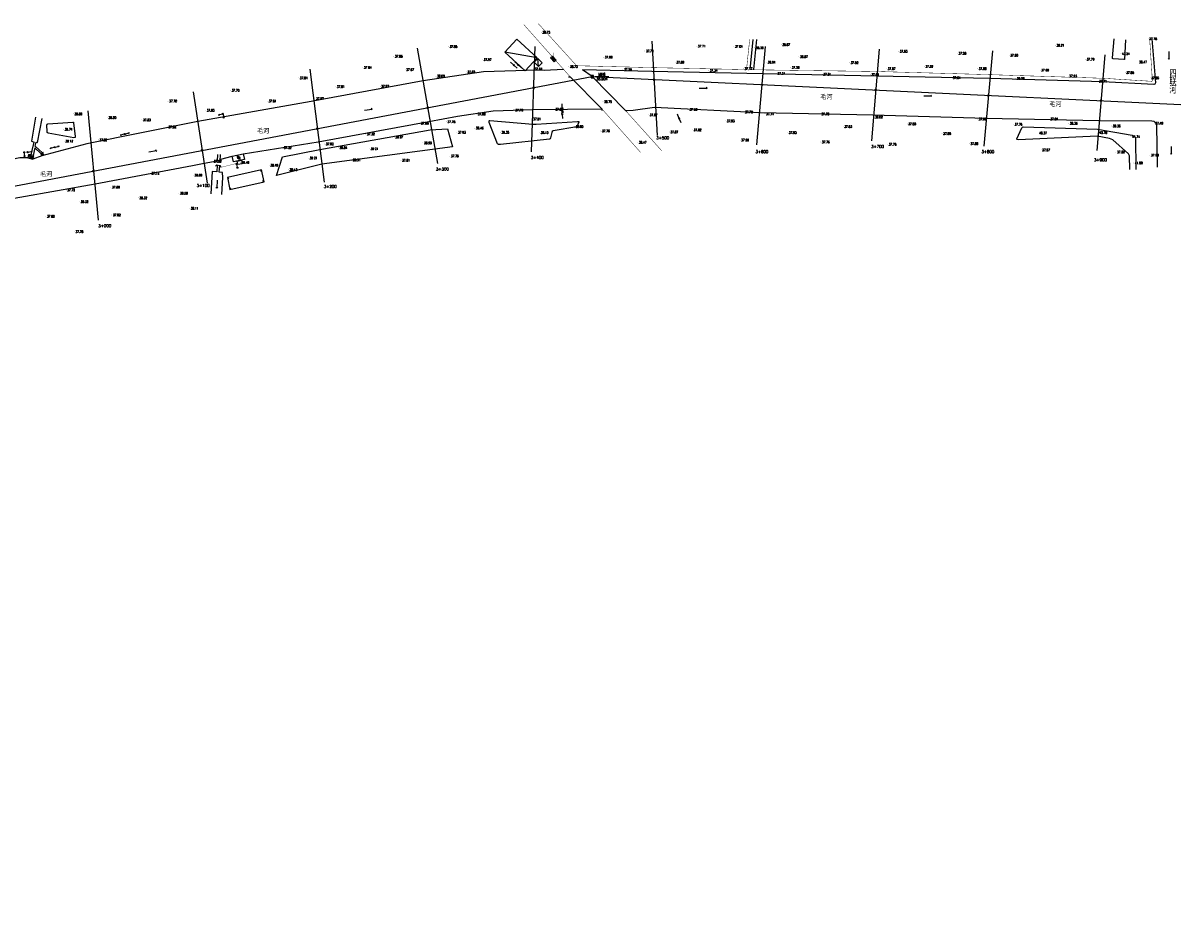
# Model space of a CAD drawing. Header units: millimetres. Extents: x 447445 to 454986, y 3851431 to 3863604.
# Tile 3 of 13: x 453963 to 454986, y 3851478 to 3852276. Entities that reach past the tile are written whole.
import ezdxf
from ezdxf.enums import TextEntityAlignment as Align

# ---------------------------------------------------------------- set-up
doc = ezdxf.new("R2010")
doc.units = ezdxf.units.MM
doc.linetypes.add('X1', pattern=[5, 4, -1])
doc.linetypes.add('X3', pattern=[5, 4, -1])
for name, color, linetype in [('DLDW', 7, 'Continuous'), ('DLSS', 7, 'Continuous'), ('DMTZ', 7, 'Continuous'), ('duanmianxian', 7, 'Continuous'), ('GCD', 7, 'Continuous'), ('GXYZ', 7, 'Continuous'), ('JMD', 7, 'Continuous'), ('KZD', 7, 'Continuous'), ('SXSS', 7, 'Continuous'), ('断面零线', 7, 'Continuous')]:
    doc.layers.add(name, color=color, linetype=linetype)
doc.styles.add('HZ', font='rs.shx', dxfattribs={"bigfont": 'hztxt.shx'})
doc.styles.get("Standard").update_dxf_attribs({"font": 'txt', "bigfont": 'hztxt.shx'})
doc.linetypes.add('10411', pattern='A,2,[150,AAA.SHX,S=1,R=0,X=0,Y=1],2,[151,AAA.SHX,S=1,R=0,X=0,Y=3],1e-11', length=4)
doc.linetypes.add('10412', pattern='A,2,[158,AAA.SHX,S=1,R=0,X=0,Y=0],2,[151,AAA.SHX,S=1,R=0,X=0,Y=3],1e-12', length=4)
doc.linetypes.add('10421', pattern='A,2,[150,AAA.SHX,S=1,R=0,X=0,Y=1],1e-11', length=2)
doc.linetypes.add('10422', pattern='A,1,[150,AAA.SHX,S=1,R=0,X=0,Y=1],2,[177,AAA.SHX,S=1,R=0,X=0,Y=0.8],1', length=4)
doc.linetypes.add('1161', pattern='A,0,[149,AAA.SHX,S=0.15,R=0,X=0,Y=0],-1.6', length=1.6)
doc.linetypes.add('8351', pattern='A,3,-1,1.5,[145,AAA.SHX,S=1,R=0,X=0,Y=0],1.5,-1', length=8)
doc.linetypes.add('8352', pattern='A,1.5,[145,AAA.SHX,S=1,R=0,X=0,Y=1],1.5,-1,3,-1', length=8)

# ---------------------------------------------------------------- blocks, each defined once
blk = doc.blocks.new('gc017')
at = {"const_width": 0.8}
blk.add_lwpolyline([(0.4, 0, 0.198912), (0.28, 0.28, 0.198912), (0, 0.4, 0.198912), (-0.28, 0.28, 0.198912), (-0.4, 0, 0.198912), (-0.28, -0.28, 0.198912), (0, -0.4, 0.198912), (0.28, -0.28, 0.198912)], format="xyb", close=True, dxfattribs=at)
at = {"const_width": 0.2}
blk.add_lwpolyline([(0, 2.8), (0, 0.4)], dxfattribs=at)
blk = doc.blocks.new('gc086')
for p, q in [((0, 0), (7, 0)), ((7, 0), (6.2, 0.6)), ((7, 0), (6.2, -0.6))]:
    blk.add_line(p, q)
blk = doc.blocks.new('gc170')
at = {"linetype": 'Continuous'}
blk.add_circle((0, 0), 0.5, dxfattribs=at)
blk = doc.blocks.new('gc013c')
at = {"linetype": 'Continuous'}
blk.add_line((0.5, 0), (4, 0), dxfattribs=at)
at = {"linetype": 'Continuous', "const_width": 0.15, "flags": 128}
blk.add_lwpolyline([(3.775, 0, 1), (3.925, 0, 1)], format="xyb", close=True, dxfattribs=at)
blk = doc.blocks.new('gc104')
for p, q in [((0, 1), (-1.6, 1)), ((0, -1), (1.6, -1))]:
    blk.add_line(p, q)
blk.add_circle((0, 0), 1)
blk.add_point((0, 0))
blk = doc.blocks.new('gc013a')
at = {"linetype": 'Continuous'}
blk.add_line((0.5, 0), (4, 0), dxfattribs=at)
at = {"linetype": 'Continuous', "flags": 128}
for points in [[(2.8, 0.4), (3.4, 0), (2.8, -0.4)], [(3.4, 0.4), (4, 0), (3.4, -0.4)]]:
    blk.add_lwpolyline(points, dxfattribs=at)
blk = doc.blocks.new('gc191')
at = {"linetype": 'Continuous'}
for p, q in [((-1.5, 0), (-0.6, 0)), ((-1, 1.6), (-0.1, 1.6)), ((-0.6, 0), (0, 2)), ((0, 2), (0.7, 0)), ((0.1, 1.6), (1, 1.6)), ((0.7, 0), (1.5, 0))]:
    blk.add_line(p, q, dxfattribs=at)
blk = doc.blocks.new('gc013b')
at = {"linetype": 'Continuous'}
blk.add_line((0.5, 0), (4, 0), dxfattribs=at)
at = {"linetype": 'Continuous', "flags": 128}
blk.add_lwpolyline([(3.4, 0.4), (4, 0), (3.4, -0.4)], dxfattribs=at)
blk = doc.blocks.new('GC200')
at = {"const_width": 0.2}
blk.add_lwpolyline([(-0.1, 0, 1), (0.1, 0, 1)], format="xyb", close=True, dxfattribs=at)
blk = doc.blocks.new('GC115')
blk.add_lwpolyline([(-1, -1), (1, -1), (1, 1), (-1, 1)], close=True)
blk.add_point((0, 0))
blk = doc.blocks.new('新块1')
at = {"color": 3, "flags": 128}
for points in [[(-0.7, 0.7), (0.7, -0.7)], [(-0.7, -0.7), (0.7, 0.7)]]:
    blk.add_lwpolyline(points, dxfattribs=at)

msp = doc.modelspace()

# ---------------------------------------------------------------- linework, layer by layer
at = {"color": 7, "flags": 128}
msp.add_lwpolyline([(454465.8, 3852228.8), (454457.1, 3852234.9)], dxfattribs=at)
at = {"layer": 'DLDW', "color": 7, "linetype": '1161', "flags": 128}
msp.add_lwpolyline([(454432.2, 3852241.8), (454428.9, 3852245.5), (454430.6, 3852247), (454433.9, 3852243.3)], close=True, dxfattribs=at)
at = {"layer": 'DLSS', "color": 7, "linetype": 'X3', "const_width": 0.4, "flags": 128}
for points in [[(454446.2, 3852228.6), (454405.3, 3852274.7)], [(454602.1, 3852235), (454603.4, 3852247.9), (454604.9, 3852261.6)], [(454958.4, 3852262.1), (454960.8, 3852225.4)], [(454451.9, 3852238.4), (454519.5, 3852236.7)], [(454602.1, 3852235), (454519.5, 3852236.7)], [(454617.1, 3852234.7), (454605.4, 3852234.9)], [(454960.8, 3852225.4), (454960.7, 3852225.1), (454960.4, 3852224.6), (454917.2, 3852227.3), (454817.5, 3852230.5), (454717.5, 3852233.3), (454617.1, 3852234.7)], [(454474.1, 3852200.4), (454508.4, 3852161.8)]]:
    msp.add_lwpolyline(points, dxfattribs=at)
at = {"layer": 'DLSS', "color": 7, "linetype": 'Continuous', "const_width": 0.4, "flags": 128}
for points in [[(454417.8, 3852275.9), (454451.9, 3852238.4), (454452, 3852238.3)], [(454457.1, 3852234.9), (454465.8, 3852228.8)], [(454495.1, 3852198.8), (454527.1, 3852163.2)]]:
    msp.add_lwpolyline(points, dxfattribs=at)
at = {"layer": 'DLSS', "color": 7, "linetype": 'Continuous', "flags": 128}
for points in [[(454444.6, 3852228.6), (454446.2, 3852228.6)], [(454446.2, 3852228.6), (454474.1, 3852200.4)], [(454465.9, 3852230.4), (454465.8, 3852228.8)], [(454465.8, 3852228.8), (454495.1, 3852198.8)], [(454474.1, 3852200.4), (454474.1, 3852198.8)], [(454495.1, 3852198.8), (454496.7, 3852198.7)], [(454133.3, 3852155.5), (454134.3, 3852154.3)], [(454134.3, 3852154.3), (454136.8, 3852154)], [(454136.8, 3852154), (454138.1, 3852155)], [(454132.7, 3852149.6), (454134, 3852150.6)], [(454134, 3852150.6), (454136.5, 3852150.3)], [(454136.5, 3852150.3), (454137.5, 3852149.1)]]:
    msp.add_lwpolyline(points, dxfattribs=at)
at = {"layer": 'DMTZ', "color": 7, "linetype": '10411', "flags": 128}
for points in [[(454960.4, 3852262.3), (454963.6, 3852223.4), (454963.1, 3852222.2), (454962.1, 3852221.9), (454917, 3852224.2), (454816.7, 3852227.2), (454717.6, 3852229.3), (454616.6, 3852231.1), (454518.5, 3852233.3), (454457.1, 3852234.9)], [(454440.4, 3852235.1), (454440.4, 3852235.1), (454423.1, 3852234.2), (454416.9, 3852234.6), (454369.5, 3852232.9), (454316.2, 3852225.1), (454217.3, 3852206.8), (454117.2, 3852189), (454019.1, 3852169.3), (453979.2, 3852158.8), (453971.4, 3852155.9), (453966.9, 3852156.8), (453960.5, 3852157), (453959.7, 3852156.9), (453926.9, 3852150.2), (453870.3, 3852136.9), (453816.8, 3852120.4)], [(454137.4, 3852155.8), (454147.5, 3852158.3), (454157.2, 3852160.6), (454223.6, 3852171.2), (454321.2, 3852189.2), (454346.5, 3852193.9), (454378.1, 3852198.6), (454413.5, 3852199.6), (454474.1, 3852200.4)], [(454495.1, 3852198.8), (454501.9, 3852199.1), (454520.7, 3852201.6), (454614.1, 3852196.9), (454713.6, 3852194.9), (454814, 3852192), (454913.4, 3852190.1), (454960.2, 3852189.6), (454962.1, 3852189.4), (454962.7, 3852188.9), (454963.5, 3852188), (454964, 3852187.2), (454964.4, 3852185.8), (454965.1, 3852148.7)], [(454337.9, 3852182.6), (454342.3, 3852166.7), (454226.8, 3852151.2), (454186.8, 3852141.4), (454192.1, 3852157.8), (454224.9, 3852164.3), (454322.4, 3852181.6), (454337.9, 3852182.6)], [(454940.9, 3852146.6), (454940.6, 3852158.8), (454939.6, 3852160.6), (454925.8, 3852173), (454922.8, 3852173.9), (454911.9, 3852176.2), (454842.4, 3852173), (454841.2, 3852173.1), (454841.1, 3852173.4), (454841.1, 3852173.8), (454845.5, 3852183.6), (454846, 3852184.2), (454846.6, 3852184.4), (454912.3, 3852182.2), (454942.8, 3852177.1), (454944.8, 3852176.2), (454945.8, 3852175), (454946.1, 3852146.7)], [(453648, 3851960.3), (453684.2, 3851985.9), (453736.1, 3852023.6), (453812.5, 3852080.9), (453823.9, 3852087.5), (453829.8, 3852091.4), (453876.9, 3852106.2), (453926.1, 3852116.2), (454026.3, 3852133.8), (454112.3, 3852150.3), (454122.6, 3852152.2), (454134.3, 3852154.3)]]:
    msp.add_lwpolyline(points, dxfattribs=at)
at = {"layer": 'DMTZ', "color": 7, "linetype": '10421', "flags": 128}
for points in [[(454936.9, 3852261.4), (454936.3, 3852244), (454936.1, 3852243.9), (454935.7, 3852243.8), (454926.1, 3852244.5), (454925.6, 3852244.8), (454925.5, 3852245.5), (454926.9, 3852262.2)], [(453973.5, 3852192.9), (453970, 3852171.6), (453972.4, 3852170.8)], [(453974.2, 3852170.7), (453975.3, 3852170.4), (453979.6, 3852191.6)], [(453984.7, 3852178.8), (453984.1, 3852179.3), (453984, 3852180.2), (453983.8, 3852185.9), (453983.8, 3852185.9), (453984, 3852186.6), (453984.5, 3852186.9), (454006.5, 3852188.6), (454007.1, 3852188.5), (454007.3, 3852188), (454008.7, 3852175.8), (454008.6, 3852174.9), (454007.6, 3852174.6), (453984.7, 3852178.8)]]:
    msp.add_lwpolyline(points, dxfattribs=at)
at = {"layer": 'DMTZ', "color": 7, "linetype": '10411', "flags": 128}
msp.add_lwpolyline([(454453.9, 3852188.6), (454452.1, 3852184.3), (454431.1, 3852180.7), (454430.4, 3852180.2), (454430, 3852179.4), (454428.8, 3852174.6), (454428.4, 3852173.6), (454427.9, 3852173.3), (454384.7, 3852168.8), (454382.8, 3852168.8), (454382, 3852169.2), (454374.6, 3852188.3), (454374.5, 3852189.2), (454374.7, 3852189.7), (454375, 3852190), (454375.2, 3852190), (454413.1, 3852186.6), (454416.1, 3852186.6), (454452.7, 3852189.1), (454453.8, 3852189), (454453.9, 3852188.6)], close=True, dxfattribs=at)
at = {"layer": 'DMTZ', "color": 7, "linetype": '10422', "flags": 128}
for points in [[(454134.4, 3852159.8), (454134.2, 3852154.3)], [(454136.8, 3852154), (454137.1, 3852160)], [(454134.2, 3852150.5), (454133.8, 3852144.5)], [(454135.9, 3852144.3), (454136.5, 3852150.3)]]:
    msp.add_lwpolyline(points, dxfattribs=at)
at = {"layer": 'DMTZ', "color": 7, "linetype": '10412', "flags": 128}
for points in [[(454133.8, 3852144.5), (454129.9, 3852144.7), (454128.5, 3852125)], [(454138.3, 3852124.6), (454139.3, 3852139.5), (454139, 3852144.1), (454135.9, 3852144.3)]]:
    msp.add_lwpolyline(points, dxfattribs=at)
at = {"layer": 'duanmianxian', "color": 7, "flags": 128}
for points in [[(454310.9, 3852253.9), (454328.9, 3852151.9)], [(454412, 3852162.3), (454415.3, 3852255.3)], [(454518.3, 3852260.1), (454523.1, 3852176.7)], [(454611.2, 3852168.4), (454618.9, 3852255.5)], [(454719.4, 3852253.1), (454712.5, 3852171.9)], [(454819.6, 3852251.7), (454811.7, 3852167.3)], [(454918.9, 3852248), (454911.7, 3852163.4)], [(454216, 3852235.5), (454228.7, 3852135.5)], [(454113, 3852215.3), (454125.3, 3852134.5)], [(454019.9, 3852198.4), (454028.9, 3852101.7)]]:
    msp.add_lwpolyline(points, dxfattribs=at)
at = {"layer": 'JMD', "color": 7, "linetype": 'Continuous', "flags": 128}
for points in [[(454388.5, 3852250.5), (454406.5, 3852233.9), (454417.1, 3852245.5), (454399.1, 3852262)], [(454417.6, 3852244.9), (454421.6, 3852241), (454418.3, 3852237.6), (454414.3, 3852241.6)], [(453972.1, 3852159), (453967.6, 3852159.9), (453966.9, 3852156.8), (453971.4, 3852155.9)], [(454158.4, 3852155.5), (454148.7, 3852153.3), (454147.5, 3852158.3), (454157.2, 3852160.6)], [(454173.3, 3852146.2), (454143.2, 3852139.4), (454145.5, 3852128.9), (454175.7, 3852135.7)]]:
    msp.add_lwpolyline(points, close=True, dxfattribs=at)
for points in [[(454417.1, 3852245.5), (454388.5, 3852250.5)], [(454418.3, 3852237.6), (454417.6, 3852244.9)], [(454173.3, 3852146.2), (454172.5, 3852144.8)], [(454143.2, 3852139.4), (454144.5, 3852138.5)], [(454175.7, 3852135.7), (454174.3, 3852136.6)], [(454145.5, 3852128.9), (454146.4, 3852130.3)]]:
    msp.add_lwpolyline(points, dxfattribs=at)
at = {"layer": 'KZD', "color": 7, "linetype": 'Continuous', "flags": 128}
msp.add_lwpolyline([(454468.3, 3852228.8), (454480.3, 3852228.8)], dxfattribs=at)
at = {"layer": 'SXSS', "color": 7, "linetype": '8351', "flags": 128}
msp.add_lwpolyline([(454605.4, 3852234.9), (454607.9, 3852261.7)], dxfattribs=at)
at = {"layer": 'SXSS', "color": 7, "linetype": '8352', "flags": 128}
msp.add_lwpolyline([(454608.6, 3852235.1), (454611.2, 3852261.6)], dxfattribs=at)
at = {"layer": 'SXSS', "color": 7, "linetype": 'Continuous', "flags": 128}
for points in [[(453969.7, 3852159.5), (453970.5, 3852162.3), (453972.4, 3852170.8), (453972.4, 3852170.8)], [(453973, 3852165.7), (453971.5, 3852159.1)], [(453973.1, 3852165.7), (453978.5, 3852160.9), (453979.2, 3852158.8)], [(453980.9, 3852159.5), (453979.7, 3852161.4), (453973.4, 3852167.2), (453974.2, 3852170.7), (453974.2, 3852170.7)]]:
    msp.add_lwpolyline(points, dxfattribs=at)
at = {"layer": 'SXSS', "color": 7, "linetype": 'X1', "const_width": 0.3, "flags": 128}
msp.add_lwpolyline([(454136, 3852148.1), (454152.6, 3852152.3)], dxfattribs=at)
at = {"layer": 'SXSS', "color": 7, "linetype": 'Continuous', "flags": 128}
msp.add_lwpolyline([(454156.2, 3852151.5), (454152.6, 3852150.9), (454152, 3852154), (454155.6, 3852154.9)], close=True, dxfattribs=at)
at = {"layer": '断面零线', "color": 7, "flags": 128}
msp.add_lwpolyline([(451041.8, 3851477.6), (451162, 3851512.8), (451466.8, 3851546.6), (451619.7, 3851565.8), (451756.2, 3851585.1), (451904.2, 3851604.5), (452041.8, 3851624.1), (452166.3, 3851622), (452285.4, 3851613.8), (452443.9, 3851634.2), (452564.7, 3851669.9), (452710.2, 3851669.1), (452932, 3851697.9), (453037.7, 3851740.3), (453327.9, 3851775.9), (453635.9, 3851975.7), (453829.8, 3852108.4), (454465.8, 3852228.8), (454986, 3852204)], dxfattribs=at)

# ---------------------------------------------------------------- block references
at = {"color": 7}
for p in [(454520.3, 3852226.2), (454414, 3852219), (454615.9, 3852221.7), (454716.3, 3852216.9), (454815.9, 3852212.1), (454915.4, 3852207.4), (454320.2, 3852201.3), (454222.7, 3852182.8), (454120.9, 3852163.5), (454024.8, 3852145.3)]:
    msp.add_blockref('新块1', p, dxfattribs=at)
at = {"layer": 'DLDW', "color": 7, "xscale": 2, "yscale": 2}
msp.add_blockref('gc017', (454431.4, 3852244.4), dxfattribs=at)
at = {"layer": 'DLDW', "color": 7}
for p in [(453969.7, 3852157.8), (454153.1, 3852157)]:
    msp.add_blockref('gc104', p, dxfattribs=at)
at = {"layer": 'GCD', "color": 7}
for p in [(454420.6, 3852267.9, 38.7), (454338.7, 3852255.3, 37.8), (454558.1, 3852255.7, 37.7), (454590.9, 3852255.4, 37), (454609.3, 3852254.2, 36.4), (454632.7, 3852257, 36.9), (454875.1, 3852256.4, 38.2), (454957, 3852262.2, 37.8), (454290.3, 3852246.7, 37.8), (454368.8, 3852243.8, 38), (454475.8, 3852246, 37.7), (454512.3, 3852251.4, 37.7), (454648.4, 3852246.3, 36.9), (454736.5, 3852251.1, 37.6), (454788.5, 3852249.3, 37.6), (454834.2, 3852247.7, 37.6), (454901.7, 3852244.1, 37.8), (454932.9, 3852248.9, 43.2), (454262.9, 3852236.8, 37.8), (454300.3, 3852234.8, 38), (454413.8, 3852235.5, 37.6), (454445.1, 3852237.6, 38.7), (454492.8, 3852234.8, 37.3), (454539.1, 3852241.5, 37.7), (454568.6, 3852234.2, 37.3), (454599.3, 3852235.7, 37.2), (454619.8, 3852241.5, 36.9), (454641.1, 3852236.8, 37.2), (454693.1, 3852241.1, 37.5), (454725.9, 3852235.7, 37.7), (454759.2, 3852237.7, 37.5), (454806.3, 3852235.8, 37.7), (454861.6, 3852234.5, 37.7), (454948.1, 3852241.7, 38.5), (454206.3, 3852227.6, 37.8), (454327.5, 3852229.2, 38), (454354.4, 3852232.9, 37.6), (454628.5, 3852231.5, 37.3), (454668.9, 3852230.8, 37.3), (454711.4, 3852230.5, 37.6), (454783.4, 3852227.8, 37.6), (454839.9, 3852227.1, 38), (454886.3, 3852229.2, 37.9), (454912.7, 3852224.7, 37.7), (454936.7, 3852232.3, 37.8), (454958.8, 3852227.6, 37.9), (454146, 3852216.6, 37.7), (454239, 3852219.8, 37.8), (454278.2, 3852220.2, 38), (454090.8, 3852207.1, 37.7), (454178.7, 3852207.1, 37.8), (454220.6, 3852209.4, 38), (454475.2, 3852206.5, 38.8), (454007.1, 3852195.8, 38.1), (454037.2, 3852192.5, 38.2), (454124, 3852198.9, 37.8), (454363.5, 3852195.7, 37.7), (454396.8, 3852199.1, 37.7), (454432.1, 3852199.8, 37.6), (454515.5, 3852194.9, 37.7), (454550.8, 3852199.7, 37.3), (454599.7, 3852197.4, 37.7), (454618.4, 3852195.8, 37.7), (454667.3, 3852195.6, 37.7), (454714.6, 3852192.9, 38), (453998.4, 3852182.1, 39.7), (454067.7, 3852190.5, 37.8), (454090.2, 3852184.2, 37.9), (454313.3, 3852187.5, 37.7), (454336.8, 3852188.8, 37.8), (454361.8, 3852183.3, 38.5), (454412.5, 3852191.2, 37.9), (454450, 3852184.6, 38.6), (454583.7, 3852189.6, 37.9), (454687.5, 3852184.6, 37.8), (454744.1, 3852186.9, 37.8), (454806.3, 3852191.2, 38), (454838, 3852186.5, 37.8), (454869.6, 3852191.2, 37.8), (454886.8, 3852187.4, 38.4), (454924.7, 3852185.1, 38.4), (454962.5, 3852187.5, 37.5), (453999, 3852171.7, 38.1), (454029.2, 3852172.8, 37.8), (454265.6, 3852178, 37.3), (454290.7, 3852175.2, 39.7), (454346.1, 3852179.4, 37.9), (454384.5, 3852179.4, 39.4), (454419.2, 3852179.3, 39.2), (454473.3, 3852180.7, 37.8), (454533.8, 3852179.8, 37.9), (454554.4, 3852181.6, 37.6), (454596.4, 3852172.6, 38), (454638.5, 3852179.3, 37.9), (454774.9, 3852178.4, 38), (454859.7, 3852178.9, 40.4), (454912.9, 3852179.2, 40.8), (454941.9, 3852175.6, 41.7), (454192, 3852165.9, 37.3), (454229.3, 3852169.2, 37.6), (454241.3, 3852165.9, 38.8), (454268.8, 3852164.9, 39.2), (454316.1, 3852170.1, 39.9), (454505.9, 3852170.6, 38.5), (454667.7, 3852170.9, 37.8), (454726.7, 3852168.8, 37.8), (454799, 3852169.4, 37.9), (454862.4, 3852163.9, 37.6), (454928.6, 3852162, 37.6), (454130.2, 3852153.8, 37.9), (454154.7, 3852152.8, 36.5), (454214.9, 3852156.7, 39.2), (454253.1, 3852155.1, 39.3), (454296.7, 3852154.8, 37.8), (454339.8, 3852158.5, 37.8), (454944.4, 3852152.4, 42), (454958.6, 3852159.3, 37.7), (454075.2, 3852143.3, 37.7), (454113.2, 3852141.6, 39), (454180.2, 3852150.4, 38.5), (454197.2, 3852146.5, 39.4), (454040.3, 3852131, 37.9), (454000.7, 3852128.5, 37.7), (454064.5, 3852121.5, 38.3), (454100.4, 3852125.6, 39.5), (454012.5, 3852118.1, 38.3), (454109.8, 3852112.2, 38.1), (453982.8, 3852105.1, 37.8), (454041.1, 3852106.4, 37.8), (454008, 3852091.6, 37.8)]:
    msp.add_blockref('GC200', p, dxfattribs=at)
at = {"layer": 'GXYZ', "color": 7}
for name, p, rotation in [('gc013c', (454396.4, 3852238.9), 138.5168067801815), ('gc013c', (454396.4, 3852238.9), 317.5134311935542), ('gc013c', (454400.3, 3852239.1), 138.5168067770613), ('gc013c', (454400.3, 3852239.1), 317.5134311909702), ('gc013c', (454439.3, 3852200.8), 93.72581162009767), ('gc013a', (454139.3, 3852195.8), 195.3314879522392), ('gc013a', (454139.3, 3852195.8), 280.7662347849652), ('gc013c', (454439.2, 3852195.7), 93.96522947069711), ('gc013c', (454439.2, 3852195.7), 274.9595205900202), ('gc013c', (454439.3, 3852200.8), 274.1361329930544), ('gc013c', (454542.5, 3852191.8), 112.856129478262), ('gc013c', (454542.5, 3852191.8), 291.4609898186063), ('gc013a', (454052.6, 3852178), 195.3314879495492), ('gc013a', (454052.6, 3852178), 14.0549257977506), ('gc013b', (453966.7, 3852162), 10.22486416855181), ('gc013a', (453990.6, 3852166.3), 195.3314879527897), ('gc013a', (453990.6, 3852166.3), 14.05492579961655), ('gc013a', (453963.7, 3852161.8), 274.7334022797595), ('gc013a', (454152.2, 3852148.2), 101.7120800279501)]:
    msp.add_blockref(name, p, dxfattribs=dict(at, rotation=rotation))
for p in [(454396.4, 3852238.9), (454400.3, 3852239.1), (454139.3, 3852195.8), (454439.2, 3852195.7), (454439.3, 3852200.8), (454542.5, 3852191.8), (454052.6, 3852178), (453963.7, 3852161.8), (453966.7, 3852162), (453990.6, 3852166.3), (454152.2, 3852148.2)]:
    msp.add_blockref('gc170', p, dxfattribs=at)
at = {"layer": 'KZD', "color": 7}
msp.add_blockref('GC115', (454465.8, 3852228.8, 38.9), dxfattribs=at)
at = {"layer": 'SXSS', "color": 7}
for name, p, rotation in [('gc086', (454975.2, 3852251.1), 271.0683609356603), ('gc086', (454560.2, 3852218.6), 359.7863504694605), ('gc086', (454758.7, 3852211.9), 359.5168183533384), ('gc086', (454264.3, 3852199), 8.355699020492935), ('gc191', (453979.1, 3852161.2), 202.5411364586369), ('gc086', (454073.7, 3852162.1), 10.72192063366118), ('gc086', (454977.4, 3852167.1), 271.0143935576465), ('gc086', (454134.1, 3852137.2), 269.6152310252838)]:
    msp.add_blockref(name, p, dxfattribs=dict(at, rotation=rotation))

# ---------------------------------------------------------------- texts
at = {"color": 7}
for p in [(454667.3, 3852208.6), (454869.7, 3852202.3), (454169.5, 3852178.5), (453977.7, 3852140.2)]:
    msp.add_text('毛河', height=4, dxfattribs=at).set_placement(p)
at = {"layer": 'duanmianxian', "color": 7, "char_height": 2.5, "width": 14.746, "attachment_point": 1}
for s, insert in [('3+500', (454522.3, 3852175.9)), ('3+600', (454610, 3852163.6)), ('3+700', (454712.2, 3852168.2)), ('3+800', (454809.7, 3852163.7)), ('3+400', (454411.4, 3852158.5)), ('3+900', (454909.2, 3852156.4)), ('3+300', (454327.6, 3852148.2)), ('3+100', (454116.1, 3852133.7)), ('3+200', (454228.5, 3852132.8)), ('3+000', (454029.2, 3852098.1))]:
    msp.add_mtext(s, dxfattribs=dict(at, insert=insert))
at = {"layer": 'GCD', "color": 7, "style": 'HZ', "width": 0.8}
for s, p in [('38.73', (454421.6, 3852267.9, 38.7)), ('37.85', (454339.7, 3852255.3, 37.8)), ('37.71', (454559.1, 3852255.7, 37.7)), ('37.04', (454591.9, 3852255.4, 37)), ('36.38', (454610.3, 3852254.2, 36.4)), ('36.87', (454633.7, 3852257, 36.9)), ('38.21', (454876.1, 3852256.4, 38.2)), ('37.78', (454958, 3852262.2, 37.8)), ('37.85', (454291.3, 3852246.7, 37.8)), ('37.97', (454369.8, 3852243.8, 38)), ('37.69', (454476.8, 3852246, 37.7)), ('37.71', (454513.3, 3852251.4, 37.7)), ('36.87', (454649.4, 3852246.3, 36.9)), ('37.63', (454737.5, 3852251.1, 37.6)), ('37.58', (454789.5, 3852249.3, 37.6)), ('37.58', (454835.2, 3852247.7, 37.6)), ('37.79', (454902.7, 3852244.1, 37.8)), ('43.24', (454933.9, 3852248.9, 43.2)), ('37.84', (454263.9, 3852236.8, 37.8)), ('37.97', (454301.3, 3852234.8, 38)), ('37.63', (454355.4, 3852232.9, 37.6)), ('37.64', (454414.8, 3852235.5, 37.6)), ('38.73', (454446.1, 3852237.6, 38.7)), ('37.29', (454493.8, 3852234.8, 37.3)), ('37.69', (454540.1, 3852241.5, 37.7)), ('37.34', (454569.6, 3852234.2, 37.3)), ('37.17', (454600.3, 3852235.7, 37.2)), ('36.94', (454620.8, 3852241.5, 36.9)), ('37.20', (454642.1, 3852236.8, 37.2)), ('37.52', (454694.1, 3852241.1, 37.5)), ('37.67', (454726.9, 3852235.7, 37.7)), ('37.52', (454760.2, 3852237.7, 37.5)), ('37.69', (454807.3, 3852235.8, 37.7)), ('37.69', (454862.6, 3852234.5, 37.7)), ('37.85', (454937.7, 3852232.3, 37.8)), ('38.47', (454949.1, 3852241.7, 38.5)), ('37.84', (454207.3, 3852227.6, 37.8)), ('38.00', (454328.5, 3852229.2, 38)), ('37.31', (454629.5, 3852231.5, 37.3)), ('37.31', (454669.9, 3852230.8, 37.3)), ('37.64', (454712.4, 3852230.5, 37.6)), ('37.64', (454784.4, 3852227.8, 37.6)), ('38.00', (454840.9, 3852227.1, 38)), ('37.93', (454887.3, 3852229.2, 37.9)), ('37.71', (454913.7, 3852224.7, 37.7)), ('37.90', (454959.8, 3852227.6, 37.9)), ('37.70', (454147, 3852216.6, 37.7)), ('37.81', (454240, 3852219.8, 37.8)), ('37.97', (454279.2, 3852220.2, 38)), ('37.70', (454091.8, 3852207.1, 37.7)), ('37.81', (454179.7, 3852207.1, 37.8)), ('37.97', (454221.6, 3852209.4, 38)), ('38.75', (454476.2, 3852206.5, 38.8)), ('38.06', (454008.1, 3852195.8, 38.1)), ('38.20', (454038.2, 3852192.5, 38.2)), ('37.83', (454125, 3852198.9, 37.8)), ('37.69', (454364.5, 3852195.7, 37.7)), ('37.70', (454397.8, 3852199.1, 37.7)), ('37.62', (454433.1, 3852199.8, 37.6)), ('37.67', (454516.5, 3852194.9, 37.7)), ('37.32', (454551.8, 3852199.7, 37.3)), ('37.70', (454600.7, 3852197.4, 37.7)), ('37.74', (454619.4, 3852195.8, 37.7)), ('37.70', (454668.3, 3852195.6, 37.7)), ('38.02', (454715.6, 3852192.9, 38)), ('39.74', (453999.4, 3852182.1, 39.7)), ('37.83', (454068.7, 3852190.5, 37.8)), ('37.92', (454091.2, 3852184.2, 37.9)), ('37.66', (454314.3, 3852187.5, 37.7)), ('37.78', (454337.8, 3852188.8, 37.8)), ('38.46', (454362.8, 3852183.3, 38.5)), ('37.91', (454413.5, 3852191.2, 37.9)), ('38.60', (454451, 3852184.6, 38.6)), ('37.62', (454555.4, 3852181.6, 37.6)), ('37.93', (454584.7, 3852189.6, 37.9)), ('37.83', (454688.5, 3852184.6, 37.8)), ('37.83', (454745.1, 3852186.9, 37.8)), ('37.96', (454807.3, 3852191.2, 38)), ('37.76', (454839, 3852186.5, 37.8)), ('37.84', (454870.6, 3852191.2, 37.8)), ('38.36', (454887.8, 3852187.4, 38.4)), ('38.36', (454925.7, 3852185.1, 38.4)), ('37.49', (454963.5, 3852187.5, 37.5)), ('38.12', (454000, 3852171.7, 38.1)), ('37.82', (454030.2, 3852172.8, 37.8)), ('37.32', (454266.6, 3852178, 37.3)), ('39.67', (454291.7, 3852175.2, 39.7)), ('37.93', (454347.1, 3852179.4, 37.9)), ('39.35', (454385.5, 3852179.4, 39.4)), ('39.15', (454420.2, 3852179.3, 39.2)), ('37.76', (454474.3, 3852180.7, 37.8)), ('37.87', (454534.8, 3852179.8, 37.9)), ('37.99', (454597.4, 3852172.6, 38)), ('37.93', (454639.5, 3852179.3, 37.9)), ('37.76', (454668.7, 3852170.9, 37.8)), ('37.96', (454775.9, 3852178.4, 38)), ('40.37', (454860.7, 3852178.9, 40.4)), ('40.78', (454913.9, 3852179.2, 40.8)), ('41.74', (454942.9, 3852175.6, 41.7)), ('37.32', (454193, 3852165.9, 37.3)), ('37.62', (454230.3, 3852169.2, 37.6)), ('38.84', (454242.3, 3852165.9, 38.8)), ('39.21', (454269.8, 3852164.9, 39.2)), ('39.93', (454317.1, 3852170.1, 39.9)), ('38.47', (454506.9, 3852170.6, 38.5)), ('37.76', (454727.7, 3852168.8, 37.8)), ('37.88', (454800, 3852169.4, 37.9)), ('37.57', (454863.4, 3852163.9, 37.6)), ('37.62', (454929.6, 3852162, 37.6)), ('37.92', (454131.2, 3852153.8, 37.9)), ('36.46', (454155.7, 3852152.8, 36.5)), ('38.49', (454181.2, 3852150.4, 38.5)), ('39.21', (454215.9, 3852156.7, 39.2)), ('39.31', (454254.1, 3852155.1, 39.3)), ('37.81', (454297.7, 3852154.8, 37.8)), ('37.78', (454340.8, 3852158.5, 37.8)), ('41.99', (454945.4, 3852152.4, 42)), ('37.66', (454959.6, 3852159.3, 37.7)), ('37.72', (454076.2, 3852143.3, 37.7)), ('38.99', (454114.2, 3852141.6, 39)), ('39.43', (454198.2, 3852146.5, 39.4)), ('37.86', (454041.3, 3852131, 37.9)), ('37.72', (454001.7, 3852128.5, 37.7)), ('38.32', (454065.5, 3852121.5, 38.3)), ('39.50', (454101.4, 3852125.6, 39.5)), ('38.32', (454013.5, 3852118.1, 38.3)), ('38.11', (454110.8, 3852112.2, 38.1)), ('37.82', (453983.8, 3852105.1, 37.8)), ('37.82', (454042.1, 3852106.4, 37.8)), ('37.78', (454009, 3852091.6, 37.8))]:
    msp.add_text(s, height=2, dxfattribs=at).set_placement(p, align=Align.MIDDLE_LEFT)
at = {"layer": 'KZD', "color": 7, "style": 'HZ', "width": 0.8}
for s, p in [('38.904', (454474.3, 3852226.8)), ('MH6', (454474.3, 3852230.8))]:
    msp.add_text(s, height=2.4, dxfattribs=at).set_placement(p, align=Align.MIDDLE_CENTER)
at = {"layer": 'SXSS', "color": 7, "style": 'HZ', "width": 0.8}
for s, p in [('四', (454979, 3852231.3)), ('联', (454979, 3852224.1)), ('河', (454979, 3852216.9))]:
    msp.add_text(s, height=6, dxfattribs=at).set_placement(p, align=Align.MIDDLE_CENTER)

doc.saveas('drawing.dxf')
